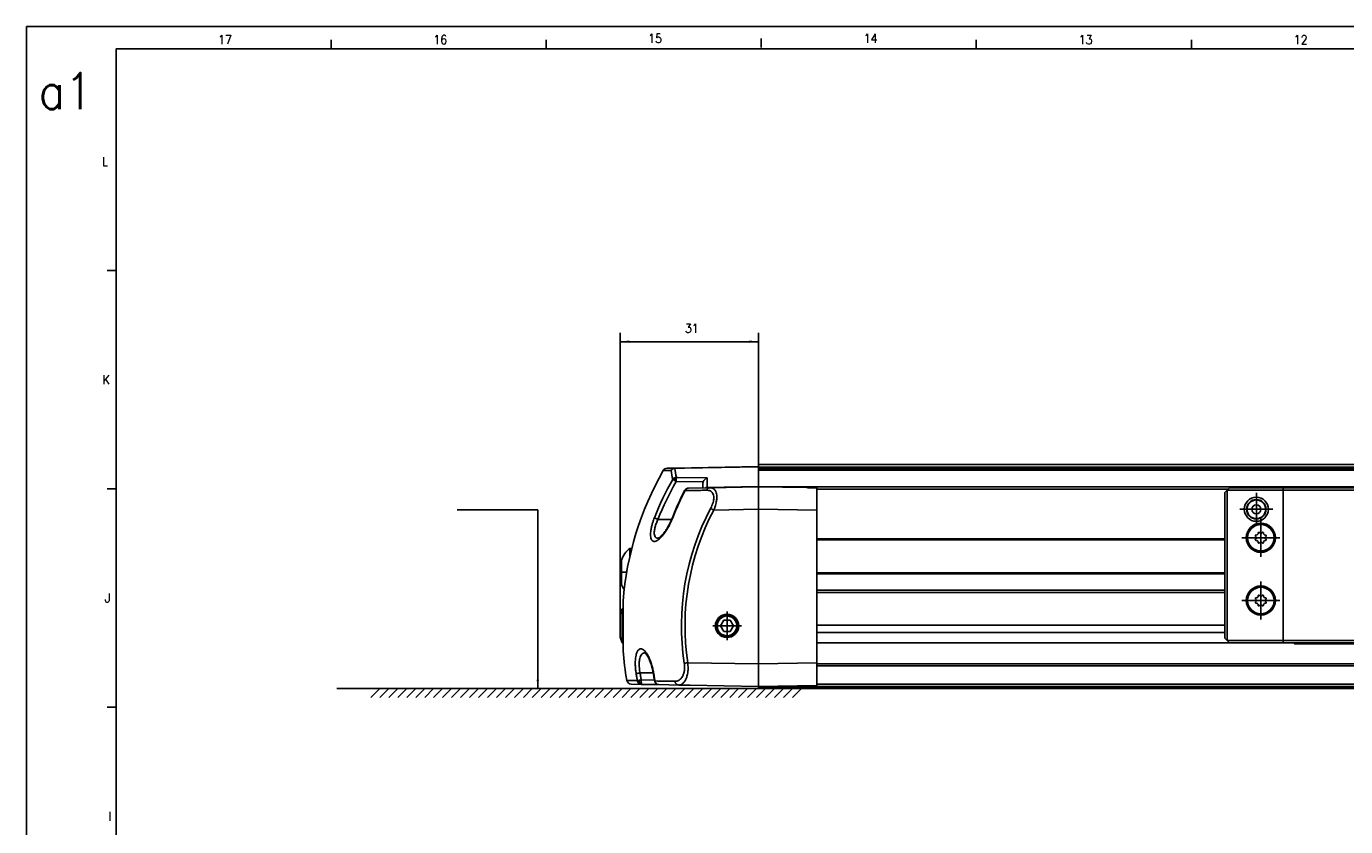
# Model space of a CAD drawing. Header units: millimetres. Extents: x -235 to 3416, y -109 to 485.
# Tile 9 of 36: x -235 to 59, y 306 to 485. Entities that reach past the tile are written whole.
import ezdxf

# ---------------------------------------------------------------- set-up
doc = ezdxf.new("R2010")
doc.units = ezdxf.units.MM
doc.linetypes.add('DOT_CENTER', pattern=[14, 12, -1, 0, -1])
doc.layers.add('1', color=7, linetype='Continuous')
doc.styles.add('CONVERTER_11', font='txt.shx', dxfattribs={"width": 0.9})
doc.dimstyles.new('ME10_DIM_13', dxfattribs={"dimtxt": 2, "dimasz": 2, "dimexe": 2, "dimexo": 0, "dimgap": 2, "dimtad": 1, "dimdsep": 46, "dimtxsty": 'CONVERTER_11', "dimsah": 1, "dimcen": 0.09, "dimclrd": 2, "dimclre": 2, "dimclrt": 2, "dimadec": 0, "dimazin": 0, "dimtfac": 1, "dimtdec": 4, "dimtix": 1, "dimtmove": 0, "dimatfit": 3, "dimfxl": 1, "dimtolj": 1, "dimtzin": 0, "dimarcsym": 0})
doc.dimstyles.get("Standard").update_dxf_attribs({"dimtxt": 0.18, "dimasz": 0.18, "dimexe": 0.18, "dimexo": 0.0625, "dimgap": 0.09, "dimtad": 0, "dimtih": 1, "dimtoh": 1, "dimdec": 4, "dimzin": 0, "dimdsep": 46, "dimtxsty": 'Standard', "dimcen": 0.09, "dimadec": 0, "dimazin": 0, "dimtfac": 1, "dimtdec": 4, "dimtofl": 0, "dimtmove": 0, "dimatfit": 3, "dimfxl": 1, "dimtolj": 1, "dimtzin": 0, "dimarcsym": 0})

# ---------------------------------------------------------------- blocks, each defined once
blk = doc.blocks.new('CABEZA_Li__24', base_point=(32.01, 347.1))
at = {"color": 7, "linetype": 'Continuous'}
for p, q in [((32.01, 380.85), (32.51, 381.35)), ((32.01, 348.35), (32.01, 380.85)), ((32.51, 381.35), (33.01, 381.85)), ((32.51, 381.35), (32.51, 347.85)), ((45.01, 381.35), (32.51, 381.35)), ((33.01, 381.85), (45.01, 381.85)), ((45.01, 381.35), (45.01, 381.85)), ((45.01, 381.85), (47.26, 381.85)), ((109.01, 381.35), (45.01, 381.35)), ((45.01, 347.85), (45.01, 381.35)), ((47.51, 382.1), (47.26, 381.85)), ((47.26, 381.85), (66.76, 381.85)), ((53.95, 382.1), (47.51, 382.1)), ((60.07, 382.1), (53.95, 382.1)), ((66.51, 382.1), (60.07, 382.1)), ((66.76, 381.85), (66.51, 382.1)), ((66.76, 381.85), (87.26, 381.85)), ((87.51, 382.1), (87.26, 381.85)), ((87.26, 381.85), (106.76, 381.85)), ((93.95, 382.1), (87.51, 382.1)), ((100.07, 382.1), (93.95, 382.1)), ((106.51, 382.1), (100.07, 382.1)), ((106.76, 381.85), (106.51, 382.1)), ((106.76, 381.85), (109.01, 381.85)), ((109.01, 381.85), (109.01, 381.35)), ((109.01, 381.85), (125.01, 381.85)), ((109.01, 381.35), (125.51, 381.35)), ((109.01, 347.85), (109.01, 381.35)), ((125.01, 381.85), (125.51, 381.35)), ((125.51, 372.04), (125.51, 381.35)), ((126.01, 380.85), (125.51, 381.35)), ((126.01, 380.85), (126.01, 372.54)), ((113.72, 373.61), (113.77, 373.52)), ((114.24, 373.52), (114.29, 373.61)), ((38.94, 370.99), (38.85, 371.04)), ((38.99, 371.36), (39.08, 371.34)), ((39.42, 371.67), (39.4, 371.77)), ((39.72, 371.91), (39.77, 371.82)), ((40.24, 371.82), (40.3, 371.91)), ((40.62, 371.77), (40.6, 371.67)), ((40.93, 371.34), (41.03, 371.36)), ((41.16, 371.04), (41.07, 370.99)), ((112.94, 372.69), (112.85, 372.74)), ((112.85, 372.16), (112.94, 372.22)), ((112.99, 373.06), (113.08, 373.04)), ((113.08, 371.86), (112.99, 371.84)), ((113.42, 373.37), (113.39, 373.47)), ((113.39, 371.43), (113.42, 371.53)), ((113.77, 371.38), (113.72, 371.3)), ((114.29, 371.3), (114.24, 371.38)), ((114.62, 373.47), (114.59, 373.37)), ((114.59, 371.53), (114.62, 371.43)), ((114.93, 373.04), (115.02, 373.06)), ((115.02, 371.84), (114.93, 371.86)), ((115.16, 372.74), (115.07, 372.69)), ((115.07, 372.22), (115.16, 372.16)), ((126.01, 372.54), (125.51, 372.04)), ((125.51, 372.04), (135.25, 372.04)), ((126.01, 372.54), (135.75, 372.54)), ((135.75, 372.54), (135.25, 372.04)), ((135.25, 355.27), (135.25, 372.04)), ((135.75, 354.77), (135.75, 372.54)), ((38.85, 370.46), (38.94, 370.52)), ((39.08, 370.16), (38.99, 370.14)), ((39.4, 369.73), (39.42, 369.83)), ((39.77, 369.68), (39.72, 369.6)), ((40.3, 369.6), (40.24, 369.68)), ((40.6, 369.83), (40.62, 369.73)), ((41.03, 370.14), (40.93, 370.16)), ((41.07, 370.52), (41.16, 370.46)), ((112.99, 359.06), (113.08, 359.04)), ((113.42, 359.37), (113.39, 359.47)), ((113.72, 359.61), (113.77, 359.52)), ((114.24, 359.52), (114.29, 359.61)), ((114.62, 359.47), (114.59, 359.37)), ((114.93, 359.04), (115.02, 359.06)), ((38.94, 356.99), (38.85, 357.04)), ((38.85, 356.46), (38.94, 356.52)), ((38.99, 357.36), (39.08, 357.34)), ((39.08, 356.16), (38.99, 356.14)), ((39.42, 357.67), (39.39, 357.77)), ((39.72, 357.91), (39.77, 357.82)), ((40.24, 357.82), (40.29, 357.91)), ((40.62, 357.77), (40.59, 357.67)), ((40.93, 357.34), (41.02, 357.36)), ((41.02, 356.14), (40.93, 356.16)), ((41.16, 357.04), (41.07, 356.99)), ((41.07, 356.52), (41.16, 356.46)), ((112.94, 358.69), (112.85, 358.74)), ((112.85, 358.16), (112.94, 358.22)), ((113.08, 357.86), (112.99, 357.84)), ((113.39, 357.43), (113.42, 357.53)), ((113.77, 357.38), (113.72, 357.3)), ((114.29, 357.3), (114.24, 357.38)), ((114.59, 357.53), (114.62, 357.43)), ((115.02, 357.84), (114.93, 357.86)), ((115.16, 358.74), (115.07, 358.69)), ((115.07, 358.22), (115.16, 358.16)), ((39.39, 355.73), (39.42, 355.83)), ((39.77, 355.68), (39.72, 355.6)), ((40.29, 355.6), (40.24, 355.68)), ((40.59, 355.83), (40.62, 355.73)), ((121.51, 347.85), (121.51, 355.27)), ((135.25, 355.27), (121.51, 355.27)), ((121.51, 355.27), (122.01, 354.77)), ((122.01, 354.77), (135.75, 354.77)), ((122.01, 348.6), (122.01, 354.77)), ((135.75, 354.77), (135.25, 355.27)), ((32.51, 347.85), (32.01, 348.35)), ((32.51, 347.85), (33.01, 347.35)), ((45.01, 347.85), (32.51, 347.85)), ((33.01, 347.35), (45.01, 347.35)), ((45.01, 347.85), (45.01, 347.35)), ((45.01, 347.85), (109.01, 347.85)), ((47.26, 347.35), (45.01, 347.35)), ((47.26, 347.35), (47.51, 347.1)), ((66.76, 347.35), (47.26, 347.35)), ((47.51, 347.1), (66.51, 347.1)), ((66.51, 347.1), (66.76, 347.35)), ((87.26, 347.35), (66.76, 347.35)), ((106.76, 347.35), (87.26, 347.35)), ((87.26, 347.35), (87.51, 347.1)), ((87.51, 347.1), (106.51, 347.1)), ((106.76, 347.35), (106.51, 347.1)), ((109.01, 347.35), (106.76, 347.35)), ((121.51, 347.85), (109.01, 347.85)), ((109.01, 347.85), (109.01, 347.35)), ((121.01, 347.35), (109.01, 347.35)), ((121.51, 347.85), (121.01, 347.35)), ((121.51, 347.85), (122.01, 348.35)), ((122.01, 348.35), (122.01, 348.6))]:
    blk.add_line(p, q, dxfattribs=at)
for centre, radius in [((39.01, 377.1), 2.68), ((39.01, 377.1), 2.17), ((39.01, 377.1), 2.08), ((39.01, 377.1), 1), ((40.01, 370.75), 3.25), ((40.01, 370.75), 3), ((40.01, 370.75), 2.95), ((114.01, 372.45), 3.25), ((114.01, 372.45), 3), ((114.01, 372.45), 2.95), ((40.01, 356.75), 3.25), ((40.01, 356.75), 3), ((40.01, 356.75), 2.95), ((114.01, 358.45), 3.25), ((114.01, 358.45), 3), ((114.01, 358.45), 2.95), ((115.01, 352.1), 2.67), ((115.01, 352.1), 2.17), ((115.01, 352.1), 2.07), ((115.01, 352.1), 1)]:
    blk.add_circle(centre, radius, dxfattribs=at)
for centre, radius, start, end in [((113.54, 373.5), 0.15, 113.8206, 192.5), ((114.01, 372.45), 1.3, 111.1794, 113.8206), ((113.59, 373.53), 0.15, 90, 111.1794), ((113.59, 373.53), 0.15, 32.5, 90), ((113.83, 373.56), 0.07, 212.5, 279.0478), ((114.18, 373.56), 0.07, 260.9522, 327.5), ((114.42, 373.53), 0.15, 68.8206, 147.5), ((114.01, 372.45), 1.3, 66.1794, 68.8206), ((114.47, 373.5), 0.15, 45, 66.1794), ((114.47, 373.5), 0.15, 347.5, 45), ((38.93, 371.17), 0.15, 158.8206, 237.5), ((40.01, 370.75), 1.3, 156.1794, 158.8206), ((38.95, 371.22), 0.15, 135, 156.1794), ((38.95, 371.22), 0.15, 77.5, 135), ((38.9, 370.93), 0.07, 0, 57.5), ((38.9, 370.58), 0.07, 302.5, 0), ((40.01, 370.75), 1.05, 170.9522, 189.0478), ((39.1, 371.41), 0.07, 257.5, 324.0478), ((40.01, 370.75), 1.05, 125.9522, 144.0478), ((39.54, 371.8), 0.15, 113.8206, 192.5), ((39.35, 371.66), 0.07, 305.9522, 0), ((40.01, 370.75), 1.3, 111.1794, 113.8206), ((39.59, 371.83), 0.15, 90, 111.1794), ((39.59, 371.83), 0.15, 32.5, 90), ((39.83, 371.86), 0.07, 212.5, 279.0478), ((40.01, 370.75), 1.05, 80.9522, 99.0478), ((40.18, 371.86), 0.07, 260.9522, 327.5), ((40.42, 371.83), 0.15, 68.8206, 147.5), ((40.01, 370.75), 1.3, 66.1794, 68.8206), ((40.47, 371.8), 0.15, 45, 66.1794), ((40.47, 371.8), 0.15, 347.5, 45), ((40.66, 371.66), 0.07, 180, 234.0478), ((40.01, 370.75), 1.05, 35.9522, 54.0478), ((40.91, 371.41), 0.07, 215.9522, 282.5), ((41.06, 371.22), 0.15, 23.8206, 102.5), ((41.11, 370.93), 0.07, 122.5, 180), ((40.01, 370.75), 1.05, 350.9522, 9.0478), ((41.11, 370.58), 0.07, 180, 237.5), ((41.08, 371.17), 0.15, 302.5, 0), ((40.01, 370.75), 1.3, 21.1794, 23.8206), ((41.08, 371.17), 0.15, 0, 21.1794), ((112.93, 372.87), 0.15, 158.8206, 237.5), ((112.93, 372.04), 0.15, 122.5, 180), ((112.93, 372.04), 0.15, 180, 201.1794), ((114.01, 372.45), 1.3, 156.1794, 158.8206), ((114.01, 372.45), 1.3, 201.1794, 203.8206), ((112.95, 372.92), 0.15, 135, 156.1794), ((112.95, 371.99), 0.15, 203.8206, 282.5), ((112.95, 372.92), 0.15, 77.5, 135), ((112.9, 372.63), 0.07, 0, 57.5), ((112.9, 372.28), 0.07, 302.5, 0), ((114.01, 372.45), 1.05, 170.9522, 189.0478), ((113.1, 373.11), 0.07, 257.5, 324.0478), ((113.1, 371.8), 0.07, 35.9522, 102.5), ((114.01, 372.45), 1.05, 125.9522, 144.0478), ((114.01, 372.45), 1.05, 215.9522, 234.0478), ((113.35, 373.36), 0.07, 305.9522, 0), ((113.35, 371.55), 0.07, 360, 54.0478), ((113.54, 371.4), 0.15, 167.5, 225), ((113.54, 371.4), 0.15, 225, 246.1794), ((114.01, 372.45), 1.3, 246.1794, 248.8206), ((113.59, 371.38), 0.15, 248.8206, 327.5), ((113.83, 371.35), 0.07, 80.9522, 147.5), ((114.01, 372.45), 1.05, 80.9522, 99.0478), ((114.01, 372.45), 1.05, 260.9522, 279.0478), ((114.18, 371.35), 0.07, 32.5, 99.0478), ((114.42, 371.38), 0.15, 212.5, 270), ((114.42, 371.38), 0.15, 270, 291.1794), ((114.01, 372.45), 1.3, 291.1794, 293.8206), ((114.47, 371.4), 0.15, 293.8206, 12.5), ((114.66, 373.36), 0.07, 180, 234.0478), ((114.66, 371.55), 0.07, 125.9522, 180), ((114.01, 372.45), 1.05, 35.9522, 54.0478), ((114.01, 372.45), 1.05, 305.9522, 324.0478), ((114.91, 373.11), 0.07, 215.9522, 282.5), ((114.91, 371.8), 0.07, 77.5, 144.0478), ((115.06, 372.92), 0.15, 23.8206, 102.5), ((115.06, 371.99), 0.15, 257.5, 315), ((115.11, 372.63), 0.07, 122.5, 180), ((114.01, 372.45), 1.05, 350.9522, 9.0478), ((115.11, 372.28), 0.07, 180, 237.5), ((115.08, 372.87), 0.15, 302.5, 0), ((115.08, 372.04), 0.15, 338.8206, 57.5), ((115.06, 371.99), 0.15, 315, 336.1794), ((114.01, 372.45), 1.3, 21.1794, 23.8206), ((114.01, 372.45), 1.3, 336.1794, 338.8206), ((115.08, 372.87), 0.15, 0, 21.1794), ((38.93, 370.34), 0.15, 122.5, 180), ((38.93, 370.34), 0.15, 180, 201.1794), ((40.01, 370.75), 1.3, 201.1794, 203.8206), ((38.95, 370.29), 0.15, 203.8206, 282.5), ((39.1, 370.1), 0.07, 35.9522, 102.5), ((40.01, 370.75), 1.05, 215.9522, 234.0478), ((39.35, 369.85), 0.07, 360, 54.0478), ((39.54, 369.7), 0.15, 167.5, 225), ((39.54, 369.7), 0.15, 225, 246.1794), ((40.01, 370.75), 1.3, 246.1794, 248.8206), ((39.59, 369.68), 0.15, 248.8206, 327.5), ((39.83, 369.65), 0.07, 80.9522, 147.5), ((40.01, 370.75), 1.05, 260.9522, 279.0478), ((40.18, 369.65), 0.07, 32.5, 99.0478), ((40.42, 369.68), 0.15, 212.5, 270), ((40.42, 369.68), 0.15, 270, 291.1794), ((40.01, 370.75), 1.3, 291.1794, 293.8206), ((40.47, 369.7), 0.15, 293.8206, 12.5), ((40.66, 369.85), 0.07, 125.9522, 180), ((40.01, 370.75), 1.05, 305.9522, 324.0478), ((40.91, 370.1), 0.07, 77.5, 144.0478), ((41.06, 370.29), 0.15, 257.5, 315), ((41.08, 370.34), 0.15, 338.8206, 57.5), ((41.06, 370.29), 0.15, 315, 336.1794), ((40.01, 370.75), 1.3, 336.1794, 338.8206), ((112.93, 358.87), 0.15, 158.8206, 237.5), ((114.01, 358.45), 1.3, 156.1794, 158.8206), ((112.95, 358.92), 0.15, 135, 156.1794), ((112.95, 358.92), 0.15, 77.5, 135), ((113.1, 359.11), 0.07, 257.5, 324.0478), ((114.01, 358.45), 1.05, 125.9522, 144.0478), ((113.54, 359.5), 0.15, 113.8206, 192.5), ((113.35, 359.36), 0.07, 305.9522, 0), ((114.01, 358.45), 1.3, 111.1794, 113.8206), ((113.59, 359.53), 0.15, 90, 111.1794), ((113.59, 359.53), 0.15, 32.5, 90), ((113.83, 359.56), 0.07, 212.5, 279.0478), ((114.01, 358.45), 1.05, 80.9522, 99.0478), ((114.18, 359.56), 0.07, 260.9522, 327.5), ((114.42, 359.53), 0.15, 68.8206, 147.5), ((114.01, 358.45), 1.3, 66.1794, 68.8206), ((114.47, 359.5), 0.15, 45, 66.1794), ((114.47, 359.5), 0.15, 347.5, 45), ((114.66, 359.36), 0.07, 180, 234.0478), ((114.01, 358.45), 1.05, 35.9522, 54.0478), ((114.91, 359.11), 0.07, 215.9522, 282.5), ((115.06, 358.92), 0.15, 23.8206, 102.5), ((115.08, 358.87), 0.15, 302.5, 0), ((114.01, 358.45), 1.3, 21.1794, 23.8206), ((115.08, 358.87), 0.15, 0, 21.1794), ((38.93, 357.17), 0.15, 158.8206, 237.5), ((38.93, 356.34), 0.15, 122.5, 180), ((38.93, 356.34), 0.15, 180, 201.1794), ((40.01, 356.75), 1.3, 156.1794, 158.8206), ((40.01, 356.75), 1.3, 201.1794, 203.8206), ((38.95, 357.22), 0.15, 135, 156.1794), ((38.95, 356.29), 0.15, 203.8206, 282.5), ((38.95, 357.22), 0.15, 77.5, 135), ((38.9, 356.93), 0.07, 0, 57.5), ((38.9, 356.58), 0.07, 302.5, 0), ((40.01, 356.75), 1.05, 170.9522, 189.0478), ((39.1, 357.41), 0.07, 257.5, 324.0478), ((39.1, 356.1), 0.07, 35.9522, 102.5), ((40.01, 356.75), 1.05, 125.9522, 144.0478), ((40.01, 356.75), 1.05, 215.9522, 234.0478), ((39.54, 357.8), 0.15, 113.8206, 192.5), ((39.35, 357.66), 0.07, 305.9522, 0), ((39.35, 355.85), 0.07, 360, 54.0478), ((40.01, 356.75), 1.3, 111.1794, 113.8206), ((39.59, 357.83), 0.15, 90, 111.1794), ((39.59, 357.83), 0.15, 32.5, 90), ((39.83, 357.86), 0.07, 212.5, 279.0478), ((40.01, 356.75), 1.05, 80.9522, 99.0478), ((40.18, 357.86), 0.07, 260.9522, 327.5), ((40.42, 357.83), 0.15, 68.8206, 147.5), ((40.01, 356.75), 1.3, 66.1794, 68.8206), ((40.47, 357.8), 0.15, 45, 66.1794), ((40.47, 357.8), 0.15, 347.5, 45), ((40.66, 357.66), 0.07, 180, 234.0478), ((40.66, 355.85), 0.07, 125.9522, 180), ((40.01, 356.75), 1.05, 35.9522, 54.0478), ((40.01, 356.75), 1.05, 305.9522, 324.0478), ((40.91, 357.41), 0.07, 215.9522, 282.5), ((40.91, 356.1), 0.07, 77.5, 144.0478), ((41.06, 357.22), 0.15, 23.8206, 102.5), ((41.06, 356.29), 0.15, 257.5, 315), ((41.11, 356.93), 0.07, 122.5, 180), ((40.01, 356.75), 1.05, 350.9522, 9.0478), ((41.11, 356.58), 0.07, 180, 237.5), ((41.08, 357.17), 0.15, 302.5, 0), ((41.08, 356.34), 0.15, 338.8206, 57.5), ((41.06, 356.29), 0.15, 315, 336.1794), ((40.01, 356.75), 1.3, 21.1794, 23.8206), ((40.01, 356.75), 1.3, 336.1794, 338.8206), ((41.08, 357.17), 0.15, 0, 21.1794), ((112.93, 358.04), 0.15, 122.5, 180), ((112.93, 358.04), 0.15, 180, 201.1794), ((114.01, 358.45), 1.3, 201.1794, 203.8206), ((112.95, 357.99), 0.15, 203.8206, 282.5), ((112.9, 358.63), 0.07, 0, 57.5), ((112.9, 358.28), 0.07, 302.5, 0), ((114.01, 358.45), 1.05, 170.9522, 189.0478), ((113.1, 357.8), 0.07, 35.9522, 102.5), ((114.01, 358.45), 1.05, 215.9522, 234.0478), ((113.35, 357.55), 0.07, 360, 54.0478), ((113.54, 357.4), 0.15, 167.5, 225), ((113.54, 357.4), 0.15, 225, 246.1794), ((114.01, 358.45), 1.3, 246.1794, 248.8206), ((113.59, 357.38), 0.15, 248.8206, 327.5), ((113.83, 357.35), 0.07, 80.9522, 147.5), ((114.01, 358.45), 1.05, 260.9522, 279.0478), ((114.18, 357.35), 0.07, 32.5, 99.0478), ((114.42, 357.38), 0.15, 212.5, 270), ((114.42, 357.38), 0.15, 270, 291.1794), ((114.01, 358.45), 1.3, 291.1794, 293.8206), ((114.47, 357.4), 0.15, 293.8206, 12.5), ((114.66, 357.55), 0.07, 125.9522, 180), ((114.01, 358.45), 1.05, 305.9522, 324.0478), ((114.91, 357.8), 0.07, 77.5, 144.0478), ((115.06, 357.99), 0.15, 257.5, 315), ((115.11, 358.63), 0.07, 122.5, 180), ((114.01, 358.45), 1.05, 350.9522, 9.0478), ((115.11, 358.28), 0.07, 180, 237.5), ((115.08, 358.04), 0.15, 338.8206, 57.5), ((115.06, 357.99), 0.15, 315, 336.1794), ((114.01, 358.45), 1.3, 336.1794, 338.8206), ((39.54, 355.7), 0.15, 167.5, 225), ((39.54, 355.7), 0.15, 225, 246.1794), ((40.01, 356.75), 1.3, 246.1794, 248.8206), ((39.59, 355.68), 0.15, 248.8206, 327.5), ((39.83, 355.65), 0.07, 80.9522, 147.5), ((40.01, 356.75), 1.05, 260.9522, 279.0478), ((40.18, 355.65), 0.07, 32.5, 99.0478), ((40.42, 355.68), 0.15, 212.5, 270), ((40.42, 355.68), 0.15, 270, 291.1794), ((40.01, 356.75), 1.3, 291.1794, 293.8206), ((40.47, 355.7), 0.15, 293.8206, 12.5)]:
    blk.add_arc(centre, radius, start, end, dxfattribs=at)
for points in [[(38.97, 370.92), (38.97, 370.92), (38.97, 370.92), (38.97, 370.93), (38.97, 370.93)], [(38.97, 370.58), (38.97, 370.58), (38.97, 370.58), (38.97, 370.59), (38.97, 370.59)], [(39.42, 371.66), (39.42, 371.66), (39.42, 371.67), (39.42, 371.67), (39.42, 371.67)], [(40.6, 371.67), (40.6, 371.67), (40.59, 371.67), (40.59, 371.66), (40.59, 371.66)], [(41.04, 370.93), (41.04, 370.93), (41.04, 370.92), (41.04, 370.92), (41.04, 370.92)], [(41.04, 370.59), (41.04, 370.59), (41.04, 370.58), (41.04, 370.58), (41.04, 370.58)], [(112.97, 372.62), (112.97, 372.62), (112.97, 372.62), (112.97, 372.63), (112.97, 372.63)], [(112.97, 372.28), (112.97, 372.28), (112.97, 372.28), (112.97, 372.29), (112.97, 372.29)], [(113.42, 373.36), (113.42, 373.36), (113.42, 373.37), (113.42, 373.37), (113.42, 373.37)], [(113.42, 371.53), (113.42, 371.53), (113.42, 371.54), (113.42, 371.54), (113.42, 371.55)], [(114.59, 373.37), (114.59, 373.37), (114.59, 373.37), (114.59, 373.36), (114.59, 373.36)], [(114.59, 371.55), (114.59, 371.54), (114.59, 371.54), (114.59, 371.53), (114.59, 371.53)], [(115.04, 372.63), (115.04, 372.63), (115.04, 372.62), (115.04, 372.62), (115.04, 372.62)], [(115.04, 372.29), (115.04, 372.29), (115.04, 372.28), (115.04, 372.28), (115.04, 372.28)], [(39.42, 369.83), (39.42, 369.83), (39.42, 369.84), (39.42, 369.84), (39.42, 369.85)], [(40.59, 369.85), (40.59, 369.84), (40.59, 369.84), (40.6, 369.83), (40.6, 369.83)], [(113.42, 359.36), (113.42, 359.36), (113.42, 359.37), (113.42, 359.37), (113.42, 359.37)], [(114.59, 359.37), (114.59, 359.37), (114.59, 359.37), (114.59, 359.36), (114.59, 359.36)], [(38.97, 356.92), (38.97, 356.92), (38.97, 356.92), (38.97, 356.93), (38.97, 356.93)], [(38.97, 356.58), (38.97, 356.58), (38.97, 356.58), (38.97, 356.59), (38.97, 356.59)], [(39.42, 357.66), (39.42, 357.66), (39.42, 357.67), (39.42, 357.67), (39.42, 357.67)], [(40.59, 357.67), (40.59, 357.67), (40.59, 357.67), (40.59, 357.66), (40.59, 357.66)], [(41.04, 356.93), (41.04, 356.93), (41.04, 356.92), (41.04, 356.92), (41.04, 356.92)], [(41.04, 356.59), (41.04, 356.59), (41.04, 356.58), (41.04, 356.58), (41.04, 356.58)], [(112.97, 358.62), (112.97, 358.62), (112.97, 358.62), (112.97, 358.63), (112.97, 358.63)], [(112.97, 358.28), (112.97, 358.28), (112.97, 358.28), (112.97, 358.29), (112.97, 358.29)], [(113.42, 357.53), (113.42, 357.53), (113.42, 357.54), (113.42, 357.54), (113.42, 357.55)], [(114.59, 357.55), (114.59, 357.54), (114.59, 357.54), (114.59, 357.53), (114.59, 357.53)], [(115.04, 358.63), (115.04, 358.63), (115.04, 358.62), (115.04, 358.62), (115.04, 358.62)], [(115.04, 358.29), (115.04, 358.29), (115.04, 358.28), (115.04, 358.28), (115.04, 358.28)], [(39.42, 355.83), (39.42, 355.83), (39.42, 355.84), (39.42, 355.84), (39.42, 355.85)], [(40.59, 355.85), (40.59, 355.84), (40.59, 355.84), (40.59, 355.83), (40.59, 355.83)]]:
    blk.add_open_spline(points, degree=3, dxfattribs=at)
at = {"layer": '1', "color": 2, "linetype": 'DOT_CENTER'}
for p, q in [((39.01, 380.78), (39.01, 373.42)), ((42.68, 377.1), (35.33, 377.1)), ((114.01, 376.7), (114.01, 368.2)), ((40.01, 375), (40.01, 366.5)), ((44.26, 370.75), (35.76, 370.75)), ((118.26, 372.45), (109.76, 372.45)), ((114.01, 362.7), (114.01, 354.2)), ((40.01, 361), (40.01, 352.5)), ((44.26, 356.75), (35.76, 356.75)), ((118.26, 358.45), (109.76, 358.45)), ((115.01, 355.78), (115.01, 348.43)), ((118.68, 352.1), (111.33, 352.1))]:
    blk.add_line(p, q, dxfattribs=at)
blk = doc.blocks.new('Perfil_Li-22_M__26', base_point=(-102.8, 337.1))
at = {"color": 7, "linetype": 'Continuous'}
for p, q in [((-91.44, 385.77), (-93.22, 385.74)), ((-90.61, 386.28), (-92.37, 386.25)), ((-90.61, 386.28), (-71.99, 386.6)), ((-88.45, 386.25), (-90.61, 386.21)), ((-71.99, 386.53), (-88.45, 386.25)), ((-71.99, 387.1), (316.84, 387.1)), ((-71.99, 387.1), (-71.99, 387.09)), ((-71.99, 387.09), (316.85, 387.09)), ((-71.99, 386.6), (-71.99, 387.09)), ((-71.99, 386.53), (-71.99, 386.6)), ((-71.99, 386.48), (-71.99, 386.53)), ((317.25, 386.48), (-71.99, 386.48)), ((-71.99, 386.48), (-71.99, 386.16)), ((-71.99, 386.16), (-71.99, 385.83)), ((-71.99, 386.16), (317.47, 386.16)), ((-47.44, 385.83), (-71.99, 385.83)), ((-71.99, 382.17), (-71.99, 385.83)), ((-47.16, 385.83), (-47.44, 385.83)), ((-46.97, 385.83), (-47.16, 385.83)), ((-45.21, 385.83), (-46.97, 385.83)), ((-44.99, 385.83), (-45.21, 385.83)), ((317.69, 385.83), (-44.99, 385.83)), ((-90.63, 383.88), (-90.72, 384.09)), ((-90.3, 383.86), (-90.32, 383.29)), ((-84.33, 383.2), (-90.32, 383.29)), ((-83.41, 384.12), (-90.25, 384.22)), ((-84.39, 381.89), (-84.39, 382.83)), ((-83.41, 381.97), (-83.41, 384.12)), ((-83.41, 381.91), (-87.56, 381.83)), ((-83.41, 381.97), (-71.99, 382.17)), ((-82.82, 381.91), (-83.41, 381.91)), ((-82.82, 381.91), (-71.99, 382.1)), ((-71.99, 382.12), (-71.99, 382.17)), ((316.85, 382.12), (-71.99, 382.12)), ((-71.99, 382.1), (-71.99, 382.12)), ((-61.26, 381.92), (-71.99, 382.1)), ((-71.99, 382.1), (-71.99, 380.35)), ((-71.99, 382.1), (47.51, 382.1)), ((-58.99, 376.88), (-58.99, 381.88)), ((-58.99, 381.6), (32.76, 381.6)), ((53.95, 382.1), (47.51, 382.1)), ((60.07, 382.1), (53.95, 382.1)), ((-81.95, 376.93), (-71.99, 377.1)), ((-71.99, 377.1), (-71.99, 379.1)), ((-71.99, 347.32), (-71.99, 377.1)), ((-58.99, 376.88), (-71.99, 377.1)), ((-58.99, 342.83), (-58.99, 376.88)), ((-91.33, 374.85), (-94.38, 374.85)), ((-100.64, 368.36), (-100.64, 366.65)), ((-100.64, 368.36), (-100.23, 368.36)), ((-58.99, 370.54), (32.01, 370.54)), ((-58.99, 370.29), (32.01, 370.29)), ((-102.54, 365.75), (-102.54, 363.11)), ((-102.54, 363.11), (-102.54, 360.46)), ((-102.54, 363.11), (-101.35, 363.11)), ((-58.99, 362.92), (32.01, 362.92)), ((-58.99, 362.67), (32.01, 362.67)), ((32.01, 359.04), (-58.99, 359.04)), ((-102.17, 356.63), (-102.17, 345.56)), ((-58.99, 358.54), (32.01, 358.54)), ((-102.8, 353.65), (-102.4, 354.9)), ((-102.8, 353.65), (-102.8, 348.55)), ((-102.17, 354.9), (-102.4, 354.9)), ((-102.4, 354.9), (-102.4, 347.3)), ((-78.99, 353.3), (-78.99, 353.5)), ((-81.41, 351.15), (-81.59, 351.15)), ((-80.44, 351.1), (-79.71, 352.35)), ((-79.71, 349.85), (-80.44, 351.1)), ((-79.71, 352.35), (-78.27, 352.35)), ((-78.27, 352.35), (-77.55, 351.1)), ((-77.55, 351.1), (-78.27, 349.85)), ((-76.62, 351.06), (-76.39, 351.05)), ((32.01, 351.27), (-58.99, 351.27)), ((-102.8, 348.55), (-102.4, 347.3)), ((-102.17, 347.3), (-102.4, 347.3)), ((-78.27, 349.85), (-79.71, 349.85)), ((-78.99, 348.9), (-78.99, 348.71)), ((-71.99, 347.31), (-71.99, 347.32)), ((-71.99, 342.61), (-71.99, 347.31)), ((-58.99, 349.61), (32.01, 349.61)), ((-58.99, 347.32), (-17.99, 347.32)), ((-58.99, 347.31), (47.3, 347.31)), ((-58.99, 347.29), (47.32, 347.29)), ((-87.74, 342.88), (-71.99, 342.61)), ((-58.99, 342.83), (-71.99, 342.61)), ((-71.99, 339.67), (-71.99, 342.61)), ((-58.99, 337.83), (-58.99, 342.83)), ((-58.99, 342.61), (318.51, 342.61)), ((318.22, 342.17), (-58.99, 342.17)), ((-101.33, 338.92), (-98.97, 338.88)), ((-95.45, 340.6), (-98.38, 340.6)), ((-98.11, 339.06), (-95.17, 339.01)), ((-71.99, 338.4), (-71.99, 339.67)), ((-71.99, 337.6), (-71.99, 338.4)), ((-100.36, 338.1), (-98.04, 338.06)), ((-94.17, 337.99), (-98.04, 338.06)), ((-94.17, 337.99), (-89.77, 337.91)), ((-89.77, 337.91), (-87.27, 337.87)), ((-87.27, 337.87), (-71.99, 337.6)), ((-58.99, 337.83), (-71.99, 337.6)), ((-71.99, 337.35), (-71.99, 337.6)), ((-52.01, 337.6), (-71.99, 337.6)), ((318.01, 337.35), (-71.99, 337.35)), ((-71.99, 337.35), (-71.99, 337.1)), ((-52.51, 337.1), (-71.99, 337.1)), ((317.51, 338.1), (-58.99, 338.1)), ((-52.51, 337.1), (2.71, 337.1)), ((-52.01, 337.6), (-49.29, 337.6)), ((2.71, 337.6), (-49.29, 337.6)), ((2.71, 337.6), (10.71, 337.6)), ((10.71, 337.1), (2.71, 337.1)), ((56.71, 337.6), (10.71, 337.6)), ((10.71, 337.1), (56.71, 337.1)), ((56.71, 337.6), (317.84, 337.6)), ((61.71, 337.1), (56.71, 337.1))]:
    blk.add_line(p, q, dxfattribs=at)
for centre, radius, start, end in [((-32.39, 351.1), 70, 150.3365, 175.4654), ((-92.35, 385.25), 1, 91, 150.3365), ((-90.59, 385.31), 0.967, 91.37, 151.4594), ((-83.47, 386.16), 7.98, 182.8077, 197.5496), ((-82.75, 386.6), 7.87, 182.8078, 197.5497), ((-34.19, 351.14), 65.58, 150.1696, 158.4767), ((-34.25, 351.14), 64.64, 150.1696, 158.4767), ((-90.22, 383.19), 1.03, 119.3524, 146.3927), ((-89.39, 383), 1.52, 144.8241, 157.7711), ((-90.19, 383.15), 1.07, 93.2871, 119.5551), ((-90.6, 382.11), 1.78, 80.354, 91.1136), ((-83.27, 382.83), 1.12, 160.9006, 180.0894), ((-82.92, 382.71), 1.49, 109.1452, 160.7392), ((-30.01, 351.17), 65.73, 152.7312, 158.5365), ((-30.08, 351.22), 65.55, 152.7206, 158.543), ((-87.45, 380.9), 0.967, 126.3931, 157.6926), ((-87.52, 380.77), 1.07, 91.8578, 120.4381), ((-87.54, 381.02), 0.812, 91.4175, 126.3458), ((-33.12, 351.1), 56.04, 152.1304, 188.5612), ((-33.12, 351.1), 55.24, 152.124, 188.566), ((-97.6, 364.14), 5.2, 125.8445, 161.9549), ((-97.6, 362.07), 5.2, 198.0451, 213.7119), ((-78.99, 351.1), 2.6, 0.0043, 178.8719), ((-79.01, 351.1), 2.4, 89.5043, 178.86), ((-78.99, 351.1), 2.2, 90.0876, 269.9124), ((-79.01, 351.1), 2.4, 358.8683, 89.4952), ((-78.99, 351.1), 2.2, 269.9124, 90.0876), ((-78.99, 351.1), 2.6, 178.8719, 358.8534), ((-79.01, 351.1), 2.4, 178.8527, 270.5031), ((-79.01, 351.1), 2.4, 270.4977, 358.8648), ((-78.99, 351.1), 2.6, 358.8534, 0.0043), ((-32.39, 351.1), 70, 184.5346, 190.0163), ((-100.34, 339.1), 1, 190.0163, 269), ((-97.98, 339.05), 1.01, 189.4526, 228.3298), ((-97.25, 339.06), 1.41, 184.5531, 205.3339), ((-98.02, 339), 0.947, 228.3719, 268.848), ((-98, 339.65), 1.3, 246.2861, 265.8942), ((-89.98, 338.86), 8.13, 178.5836, 183.5642), ((-94.03, 338.97), 1.03, 188.6905, 226.2894), ((-94.15, 338.85), 0.861, 226.305, 268.5293), ((-87.19, 338.05), 0.2, 246.4096, 270)]:
    blk.add_arc(centre, radius, start, end, dxfattribs=at)
for points, knots in [([(-91.44, 385.77), (-91.33, 385.89), (-91.1, 386.14), (-90.78, 386.19), (-90.61, 386.21)], [0, 0, 0, 0, 0.4743073, 0.9610264, 0.9610264, 0.9610264, 0.9610264]), ([(-90.61, 386.21), (-90.61, 386.22), (-90.61, 386.24), (-90.61, 386.26), (-90.61, 386.27), (-90.61, 386.28), (-90.61, 386.28)], [0, 0, 0, 0, 0.02750511, 0.05083751, 0.06584479, 0.06798869, 0.06798869, 0.06798869, 0.06798869]), ([(-90.8, 383.58), (-90.82, 383.6), (-90.88, 383.63), (-90.96, 383.68), (-91.03, 383.73), (-91.06, 383.75), (-91.07, 383.76)], [0, 0, 0, 0, 0.0870746, 0.2067879, 0.2893447, 0.3304255, 0.3304255, 0.3304255, 0.3304255]), ([(-90.32, 383.29), (-90.36, 383.31), (-90.44, 383.36), (-90.57, 383.44), (-90.69, 383.51), (-90.76, 383.56), (-90.8, 383.58)], [0, 0, 0, 0, 0.1248283, 0.2872251, 0.4383827, 0.553919, 0.553919, 0.553919, 0.553919]), ([(-90.25, 384.22), (-90.26, 384.17), (-90.28, 384.05), (-90.29, 383.93), (-90.3, 383.86)], [0, 0, 0, 0, 0.1507765, 0.3704379, 0.3704379, 0.3704379, 0.3704379]), ([(-88.43, 381.28), (-88.42, 381.31), (-88.37, 381.4), (-88.27, 381.52), (-88.17, 381.62), (-88.09, 381.67), (-88.06, 381.68)], [0, 0, 0, 0, 0.1094208, 0.2816318, 0.4638721, 0.5525966, 0.5525966, 0.5525966, 0.5525966]), ([(-88.34, 381.26), (-88.36, 381.27), (-88.39, 381.28), (-88.42, 381.28), (-88.43, 381.28)], [0, 0, 0, 0, 0.05424002, 0.09550665, 0.09550665, 0.09550665, 0.09550665]), ([(-83.53, 381.35), (-83.97, 381.34), (-84.82, 381.32), (-86.05, 381.3), (-87.22, 381.28), (-87.97, 381.27), (-88.34, 381.26)], [0, 0, 0, 0, 1.304019, 2.540254, 3.709232, 4.80703, 4.80703, 4.80703, 4.80703]), ([(-88.06, 381.68), (-88.06, 381.69), (-88.06, 381.69), (-88.05, 381.69), (-88.04, 381.68), (-88.02, 381.68), (-88.02, 381.67)], [0, 0, 0, 0, 0.00519583, 0.01039166, 0.02989258, 0.04767342, 0.04767342, 0.04767342, 0.04767342]), ([(-83.79, 381.9), (-83.73, 381.92), (-83.6, 381.96), (-83.48, 381.97), (-83.41, 381.97)], [0, 0, 0, 0, 0.1887599, 0.3840445, 0.3840445, 0.3840445, 0.3840445]), ([(-83.53, 381.35), (-83.52, 381.39), (-83.48, 381.46), (-83.42, 381.57), (-83.34, 381.67), (-83.24, 381.76), (-83.14, 381.83), (-83.04, 381.88), (-82.93, 381.91), (-82.85, 381.91), (-82.82, 381.91)], [0, 0, 0, 0, 0.1282606, 0.2570017, 0.3845062, 0.5093069, 0.630359, 0.7471349, 0.8595499, 0.9678504, 0.9678504, 0.9678504, 0.9678504]), ([(-83.53, 381.35), (-83.39, 381.34), (-83.02, 381.33), (-82.53, 381.1), (-82.18, 380.7), (-81.98, 380.22), (-81.93, 379.68), (-81.98, 379.13), (-82.09, 378.66), (-82.25, 378.17), (-82.43, 377.72), (-82.59, 377.42), (-82.66, 377.29)], [0, 0, 0, 0, 0.444415, 1.09646, 1.538795, 2.018282, 2.645859, 3.145208, 3.659212, 4.093411, 4.683478, 5.114012, 5.114012, 5.114012, 5.114012]), ([(-83.41, 381.97), (-83.41, 381.96), (-83.41, 381.95), (-83.41, 381.93), (-83.41, 381.91), (-83.41, 381.91), (-83.41, 381.91)], [0, 0, 0, 0, 0.02753676, 0.05087094, 0.06083643, 0.06226007, 0.06226007, 0.06226007, 0.06226007]), ([(-82.82, 381.91), (-82.63, 381.9), (-82.28, 381.87), (-81.79, 381.56), (-81.48, 381.09), (-81.31, 380.52), (-81.25, 379.95), (-81.28, 379.41), (-81.34, 378.95), (-81.43, 378.48), (-81.56, 377.98), (-81.71, 377.51), (-81.84, 377.18), (-81.92, 377), (-81.95, 376.93)], [0, 0, 0, 0, 0.557902, 1.038427, 1.695137, 2.182737, 2.826955, 3.392814, 3.795041, 4.225071, 4.844713, 5.325432, 5.703981, 5.920086, 5.920086, 5.920086, 5.920086]), ([(-71.99, 380.35), (-71.99, 380.15), (-71.99, 379.74), (-71.99, 379.32), (-71.99, 379.1)], [0, 0, 0, 0, 0.595733, 1.25, 1.25, 1.25, 1.25]), ([(-58.99, 381.88), (-59.18, 381.88), (-59.56, 381.89), (-60.13, 381.9), (-60.7, 381.91), (-61.07, 381.91), (-61.26, 381.92)], [0, 0, 0, 0, 0.563535, 1.134872, 1.706275, 2.269744, 2.269744, 2.269744, 2.269744]), ([(-81.95, 376.93), (-81.98, 376.95), (-82.05, 376.98), (-82.15, 377.03), (-82.24, 377.08), (-82.34, 377.13), (-82.43, 377.18), (-82.51, 377.22), (-82.59, 377.26), (-82.63, 377.28), (-82.66, 377.29)], [0, 0, 0, 0, 0.1124673, 0.2255075, 0.3368028, 0.443977, 0.5447561, 0.6371432, 0.7204681, 0.7983461, 0.7983461, 0.7983461, 0.7983461]), ([(-91.09, 375.2), (-91.27, 374.77), (-91.64, 373.88), (-92.3, 372.7), (-92.94, 371.75), (-93.44, 371.13), (-93.9, 370.64), (-94.38, 370.23), (-94.96, 369.91), (-95.51, 369.93), (-95.78, 370.21), (-95.92, 370.52), (-96.02, 370.92), (-96.05, 371.38), (-96.03, 371.9), (-95.96, 372.49), (-95.82, 373.23), (-95.61, 374), (-95.4, 374.65), (-95.25, 375.03), (-95.19, 375.2)], [0, 0, 0, 0, 1.381653, 2.89323, 4.046911, 4.835195, 5.26101, 6.066001, 6.736448, 7.185881, 7.610706, 7.821415, 8.214536, 8.834332, 9.185473, 9.778205, 10.615752, 11.447826, 12.155384, 12.679698, 12.679698, 12.679698, 12.679698]), ([(-94.33, 370.66), (-94.49, 370.66), (-94.74, 370.68), (-95.06, 370.98), (-95.19, 371.37), (-95.23, 371.85), (-95.19, 372.45), (-95.07, 373.03), (-94.9, 373.59), (-94.75, 374.02), (-94.57, 374.45), (-94.44, 374.73), (-94.38, 374.85)], [0, 0, 0, 0, 0.441302, 0.744596, 1.236133, 1.669988, 2.165017, 3.042212, 3.434028, 3.920974, 4.427618, 4.835113, 4.835113, 4.835113, 4.835113]), ([(-94.38, 374.85), (-94.55, 374.92), (-94.82, 375.03), (-95.09, 375.15), (-95.19, 375.2)], [0, 0, 0, 0, 0.5520908, 0.8802054, 0.8802054, 0.8802054, 0.8802054]), ([(-94.33, 370.66), (-94.32, 370.66), (-94.29, 370.67), (-94.22, 370.71), (-94.11, 370.77), (-93.96, 370.88), (-93.79, 371.03), (-93.6, 371.21), (-93.43, 371.39), (-93.28, 371.56), (-93.15, 371.72), (-93, 371.91), (-92.83, 372.13), (-92.64, 372.41), (-92.45, 372.71), (-92.26, 373.02), (-92.09, 373.3), (-91.95, 373.55), (-91.79, 373.87), (-91.59, 374.26), (-91.37, 374.74), (-91.24, 375.06), (-91.18, 375.22)], [0, 0, 0, 0, 0.033648, 0.109687, 0.232834, 0.414671, 0.644762, 0.915856, 1.220737, 1.391537, 1.594521, 1.832981, 2.110305, 2.429959, 2.828562, 3.194286, 3.522692, 3.809182, 4.049031, 4.597229, 5.125114, 5.632948, 5.632948, 5.632948, 5.632948]), ([(-91.18, 375.22), (-91.17, 375.22), (-91.14, 375.21), (-91.11, 375.2), (-91.09, 375.2)], [0, 0, 0, 0, 0.04024043, 0.09479538, 0.09479538, 0.09479538, 0.09479538]), ([(-17.99, 347.32), (-10.74, 347.32), (3.76, 347.32), (21.9, 347.32), (36.4, 347.32), (43.66, 347.32), (47.29, 347.32)], [0, 0, 0, 0, 21.75625, 43.5125, 54.39729, 65.28208, 65.28208, 65.28208, 65.28208]), ([(-95.34, 340.45), (-95.34, 340.48), (-95.35, 340.54), (-95.39, 340.76), (-95.45, 341.1), (-95.59, 341.73), (-95.81, 342.51), (-96.09, 343.33), (-96.37, 344), (-96.64, 344.52), (-96.91, 344.97), (-97.19, 345.34), (-97.46, 345.63), (-97.73, 345.84), (-98, 345.97), (-98.26, 346), (-98.49, 345.94), (-98.7, 345.79), (-98.89, 345.58), (-99.04, 345.3), (-99.18, 344.95), (-99.3, 344.47), (-99.4, 343.85), (-99.45, 343.11), (-99.44, 342.32), (-99.39, 341.5), (-99.32, 340.93), (-99.27, 340.62), (-99.26, 340.57), (-99.26, 340.51), (-99.25, 340.47), (-99.25, 340.45)], [0, 0, 0, 0, 0.090267, 0.18057, 0.656569, 1.128651, 2.138561, 3.082649, 3.724942, 4.310559, 4.837486, 5.304606, 5.697122, 6.031523, 6.316804, 6.570072, 6.795609, 7.038126, 7.318585, 7.636142, 8.005931, 8.431223, 9.111768, 9.884464, 10.665077, 11.487096, 12.334597, 12.3818, 12.428981, 12.49262, 12.55629, 12.55629, 12.55629, 12.55629]), ([(-97.35, 345.07), (-97.45, 345.06), (-97.68, 345.03), (-98.03, 344.77), (-98.28, 344.35), (-98.44, 343.84), (-98.56, 343.18), (-98.59, 342.45), (-98.54, 341.54), (-98.44, 340.96), (-98.38, 340.6)], [0, 0, 0, 0, 0.291329, 0.695634, 1.256057, 1.740932, 2.295048, 3.238728, 3.939084, 5.01737, 5.01737, 5.01737, 5.01737]), ([(-95.42, 340.44), (-95.43, 340.51), (-95.46, 340.65), (-95.5, 340.9), (-95.56, 341.19), (-95.64, 341.52), (-95.73, 341.88), (-95.81, 342.17), (-95.89, 342.4), (-95.94, 342.57), (-96.01, 342.78), (-96.09, 343.01), (-96.19, 343.26), (-96.3, 343.52), (-96.41, 343.75), (-96.51, 343.96), (-96.61, 344.14), (-96.73, 344.35), (-96.87, 344.57), (-97.02, 344.76), (-97.14, 344.9), (-97.24, 344.99), (-97.3, 345.04), (-97.34, 345.06), (-97.35, 345.07)], [0, 0, 0, 0, 0.197076, 0.447653, 0.74557, 1.084766, 1.459304, 1.863399, 2.000334, 2.180854, 2.398315, 2.64614, 2.917833, 3.207011, 3.50744, 3.677638, 3.893956, 4.141649, 4.406431, 4.674797, 4.847766, 4.976819, 5.060767, 5.097256, 5.097256, 5.097256, 5.097256]), ([(-90.58, 338.74), (-90.45, 338.74), (-90.14, 338.76), (-89.64, 338.98), (-89.22, 339.35), (-88.89, 339.84), (-88.65, 340.41), (-88.51, 341.01), (-88.46, 341.53), (-88.45, 341.91), (-88.47, 342.31), (-88.51, 342.59), (-88.53, 342.76)], [0, 0, 0, 0, 0.38883, 0.942992, 1.597926, 2.045267, 2.698064, 3.446222, 3.881452, 4.252274, 4.595821, 5.093646, 5.093646, 5.093646, 5.093646]), ([(-89.77, 337.91), (-89.62, 337.93), (-89.3, 337.95), (-88.81, 338.25), (-88.43, 338.69), (-88.12, 339.26), (-87.87, 339.96), (-87.72, 340.78), (-87.65, 341.79), (-87.71, 342.47), (-87.74, 342.88)], [0, 0, 0, 0, 0.455798, 0.950368, 1.66699, 2.190625, 2.876005, 3.88588, 4.68482, 5.912068, 5.912068, 5.912068, 5.912068]), ([(-88.53, 342.76), (-88.51, 342.76), (-88.45, 342.77), (-88.37, 342.78), (-88.28, 342.79), (-88.18, 342.81), (-88.07, 342.83), (-87.96, 342.84), (-87.85, 342.86), (-87.78, 342.87), (-87.74, 342.88)], [0, 0, 0, 0, 0.0787098, 0.1623326, 0.2549948, 0.3561166, 0.4636836, 0.5754021, 0.6888765, 0.8017723, 0.8017723, 0.8017723, 0.8017723]), ([(-99.25, 340.45), (-99.23, 340.45), (-99.19, 340.46), (-99.12, 340.48), (-99.03, 340.49), (-98.92, 340.51), (-98.8, 340.53), (-98.67, 340.55), (-98.53, 340.58), (-98.43, 340.59), (-98.38, 340.6)], [0, 0, 0, 0, 0.061052, 0.1221001, 0.2137617, 0.323099, 0.4653906, 0.5842469, 0.7095143, 0.8811583, 0.8811583, 0.8811583, 0.8811583]), ([(-99.25, 340.45), (-99.22, 340.32), (-99.18, 340.06), (-99.11, 339.67), (-99.04, 339.27), (-98.99, 339.01), (-98.97, 338.88)], [0, 0, 0, 0, 0.397852, 0.7957, 1.19382, 1.591939, 1.591939, 1.591939, 1.591939]), ([(-98.97, 338.88), (-98.95, 338.89), (-98.91, 338.89), (-98.85, 338.91), (-98.76, 338.93), (-98.69, 338.94), (-98.65, 338.95)], [0, 0, 0, 0, 0.0520761, 0.1181371, 0.2121057, 0.3229132, 0.3229132, 0.3229132, 0.3229132]), ([(-98.65, 338.95), (-98.6, 338.96), (-98.52, 338.98), (-98.37, 339), (-98.24, 339.03), (-98.15, 339.05), (-98.11, 339.06)], [0, 0, 0, 0, 0.1543428, 0.2680665, 0.4330966, 0.5584957, 0.5584957, 0.5584957, 0.5584957]), ([(-98.52, 338.46), (-98.53, 338.45), (-98.56, 338.41), (-98.59, 338.36), (-98.63, 338.32), (-98.64, 338.3), (-98.65, 338.3)], [0, 0, 0, 0, 0.0440305, 0.131375, 0.1754684, 0.2029057, 0.2029057, 0.2029057, 0.2029057]), ([(-98.38, 340.6), (-98.36, 340.47), (-98.31, 340.22), (-98.25, 339.83), (-98.18, 339.44), (-98.13, 339.19), (-98.11, 339.06)], [0, 0, 0, 0, 0.392169, 0.784333, 1.176766, 1.569197, 1.569197, 1.569197, 1.569197]), ([(-98.09, 338.35), (-98.09, 338.3), (-98.08, 338.21), (-98.07, 338.11), (-98.04, 338.07), (-98.04, 338.06)], [0, 0, 0, 0, 0.1600222, 0.2613614, 0.3023473, 0.3023473, 0.3023473, 0.3023473]), ([(-95.34, 340.45), (-95.35, 340.45), (-95.38, 340.44), (-95.41, 340.44), (-95.42, 340.44)], [0, 0, 0, 0, 0.05109651, 0.08829075, 0.08829075, 0.08829075, 0.08829075]), ([(-95.14, 338.81), (-95.16, 338.95), (-95.21, 339.22), (-95.29, 339.67), (-95.36, 340.08), (-95.41, 340.35), (-95.42, 340.44)], [0, 0, 0, 0, 0.414337, 0.828675, 1.371407, 1.657364, 1.657364, 1.657364, 1.657364]), ([(-95.34, 340.45), (-95.29, 340.18), (-95.2, 339.63), (-95.1, 339.09), (-95.05, 338.81)], [0, 0, 0, 0, 0.830749, 1.661498, 1.661498, 1.661498, 1.661498]), ([(-94.8, 338.22), (-94.84, 338.26), (-94.92, 338.35), (-95.02, 338.49), (-95.1, 338.65), (-95.12, 338.76), (-95.14, 338.81)], [0, 0, 0, 0, 0.1783385, 0.351174, 0.5256149, 0.6904847, 0.6904847, 0.6904847, 0.6904847]), ([(-95.14, 338.81), (-95.12, 338.81), (-95.09, 338.81), (-95.06, 338.81), (-95.05, 338.81)], [0, 0, 0, 0, 0.03761424, 0.08884477, 0.08884477, 0.08884477, 0.08884477]), ([(-95.05, 338.81), (-94.35, 338.8), (-92.86, 338.78), (-91.37, 338.75), (-90.58, 338.74)], [0, 0, 0, 0, 2.092954, 4.464507, 4.464507, 4.464507, 4.464507]), ([(-94.8, 338.22), (-94.79, 338.22), (-94.79, 338.22), (-94.78, 338.21), (-94.76, 338.22), (-94.75, 338.23), (-94.74, 338.23)], [0, 0, 0, 0, 0.00619153, 0.01238307, 0.03554317, 0.0567593, 0.0567593, 0.0567593, 0.0567593]), ([(-94.17, 337.99), (-94.21, 337.99), (-94.33, 338), (-94.5, 338.04), (-94.67, 338.12), (-94.76, 338.19), (-94.8, 338.22)], [0, 0, 0, 0, 0.1317546, 0.3423147, 0.5257382, 0.6805417, 0.6805417, 0.6805417, 0.6805417]), ([(-89.77, 337.91), (-89.82, 337.92), (-89.91, 337.92), (-90.05, 337.97), (-90.18, 338.04), (-90.31, 338.15), (-90.41, 338.28), (-90.49, 338.42), (-90.55, 338.58), (-90.57, 338.68), (-90.58, 338.74)], [0, 0, 0, 0, 0.138021, 0.283681, 0.436946, 0.596988, 0.762011, 0.929226, 1.095258, 1.256754, 1.256754, 1.256754, 1.256754])]:
    blk.add_open_spline(points, degree=3, knots=knots, dxfattribs=at)
at = {"layer": '1', "color": 2, "linetype": 'DOT_CENTER'}
for p, q in [((-78.99, 354.3), (-78.99, 347.9)), ((-75.79, 351.1), (-82.19, 351.1))]:
    blk.add_line(p, q, dxfattribs=at)
blk = doc.blocks.new('Li-22-M__27', base_point=(-102.8, 337.1))
for name, p in [('Perfil_Li-22_M__26', (-102.8, 337.1)), ('CABEZA_Li__24', (32.01, 347.1))]:
    blk.add_blockref(name, p)
blk = doc.blocks.new('*D55')
at = {"layer": '1', "color": 2, "linetype": 'Continuous'}
for p, q in [((-102.8, 353.65), (-102.8, 416.47)), ((-71.99, 387.1), (-71.99, 416.47)), ((-102.8, 414.47), (-71.99, 414.47))]:
    blk.add_line(p, q, dxfattribs=at)
at = {"layer": '1', "color": 2}
for points in [[(-100.8, 414.74), (-100.8, 414.21), (-102.8, 414.47)], [(-73.99, 414.21), (-73.99, 414.74), (-71.99, 414.47)]]:
    blk.add_solid(points, dxfattribs=at)
at = {"layer": '1', "color": 2, "insert": (-88.39, 416.47), "char_height": 2, "attachment_point": 7, "rotation": 0.0001, "line_spacing_factor": 0.60024, "style": 'CONVERTER_11'}
blk.add_mtext('31', dxfattribs=at)
blk = doc.blocks.new('Marco_a1', base_point=(184.81, 187.78))
at = {"layer": '1', "color": 2, "linetype": 'Continuous'}
for p, q in [((-235.19, 484.78), (-235.19, -109.22)), ((604.81, 484.78), (-235.19, 484.78)), ((-167.24, 481.78), (-167.24, 479.78)), ((-119.3, 481.78), (-119.3, 479.78)), ((-71.36, 482.06), (-71.36, 480.06)), ((-23.42, 481.78), (-23.42, 479.78)), ((24.52, 481.78), (24.52, 479.78)), ((-215.19, 430.31), (-217.19, 430.31)), ((-215.19, 381.65), (-217.19, 381.65)), ((-215.19, 332.98), (-217.19, 332.98))]:
    blk.add_line(p, q, dxfattribs=at)
at = {"layer": '1', "color": 7, "linetype": 'Continuous'}
for p, q in [((-215.19, 479.78), (-215.19, -104.22)), ((599.81, 479.78), (-215.19, 479.78))]:
    blk.add_line(p, q, dxfattribs=at)
at = {"layer": '1', "color": 2, "char_height": 2, "attachment_point": 4, "line_spacing_factor": 1.20048, "style": 'CONVERTER_11'}
for s, insert in [('17', (-192.46, 481.8)), ('16', (-144.46, 481.8)), ('15', (-96.58, 482.08)), ('14', (-48.52, 482.14)), ('13', (-0.6, 481.8)), ('12', (47.35, 481.8)), ('L', (-218.3, 454.65)), ('K', (-218.22, 405.98)), ('J', (-217.69, 357.31)), ('I', (-216.92, 308.65))]:
    blk.add_mtext(s, dxfattribs=dict(at, insert=insert))
at = {"layer": '1', "color": 6, "insert": (-232.45, 470.35), "char_height": 8, "attachment_point": 4, "line_spacing_factor": 1.20048, "style": 'CONVERTER_11'}
blk.add_mtext('a1', dxfattribs=at)
blk = doc.blocks.new('Top', base_point=(184.81, 187.78))
blk.add_blockref('Marco_a1', (184.81, 187.78))
blk = doc.blocks.new('_dummy_frame__41', base_point=(-235.19, -174.57))
blk.add_blockref('Top', (184.81, 187.78))
blk = doc.blocks.new('_dummy_frame__42', base_point=(-346.5, -309.51))
at = {"layer": '1'}
blk.add_blockref('_dummy_frame__41', (-235.19, -174.57), dxfattribs=at)
blk = doc.blocks.new('E', base_point=(268.58, 362.101))
at = {"layer": '1', "color": 7, "linetype": 'Continuous'}
for p, q in [((-71.993, 337.103), (-165.993, 337.103)), ((-158.397, 335.103), (-156.397, 337.103)), ((-154.397, 337.103), (-156.397, 335.103)), ((-154.395, 335.103), (-152.395, 337.103)), ((-150.395, 337.103), (-152.395, 335.103)), ((-150.395, 335.103), (-148.395, 337.103)), ((-146.395, 337.103), (-148.395, 335.103)), ((-146.395, 335.103), (-144.395, 337.103)), ((-142.395, 337.103), (-144.395, 335.103)), ((-142.395, 335.103), (-140.395, 337.103)), ((-138.395, 337.103), (-140.395, 335.103)), ((-138.395, 335.103), (-136.395, 337.103)), ((-134.395, 337.103), (-136.395, 335.103)), ((-134.395, 335.103), (-132.395, 337.103)), ((-130.395, 337.103), (-132.395, 335.103)), ((-130.395, 335.103), (-128.395, 337.103)), ((-126.395, 337.103), (-128.395, 335.103)), ((-126.395, 335.103), (-124.395, 337.103)), ((-122.395, 337.103), (-124.395, 335.103)), ((-122.395, 335.103), (-120.395, 337.103)), ((-118.395, 337.103), (-120.395, 335.103)), ((-118.395, 335.103), (-116.395, 337.103)), ((-114.395, 337.103), (-116.395, 335.103)), ((-114.395, 335.103), (-112.395, 337.103)), ((-110.395, 337.103), (-112.395, 335.103)), ((-110.401, 335.103), (-108.401, 337.103)), ((-106.401, 337.103), (-108.401, 335.103)), ((-106.399, 335.103), (-104.399, 337.103)), ((-102.399, 337.103), (-104.399, 335.103)), ((-102.399, 335.103), (-100.399, 337.103)), ((-98.399, 337.103), (-100.399, 335.103)), ((-98.399, 335.103), (-96.399, 337.103)), ((-94.399, 337.103), (-96.399, 335.103)), ((-94.399, 335.103), (-92.399, 337.103)), ((-90.399, 337.103), (-92.399, 335.103)), ((-90.399, 335.103), (-88.399, 337.103)), ((-86.399, 337.103), (-88.399, 335.103)), ((-86.399, 335.103), (-84.399, 337.103)), ((-82.399, 337.103), (-84.399, 335.103)), ((-82.399, 335.103), (-80.399, 337.103)), ((-78.399, 337.103), (-80.399, 335.103)), ((-78.399, 335.103), (-76.399, 337.103)), ((-74.399, 337.103), (-76.399, 335.103)), ((-74.399, 335.103), (-72.399, 337.103)), ((-70.399, 337.103), (-72.399, 335.103)), ((-70.399, 335.103), (-68.399, 337.103)), ((-66.399, 337.103), (-68.399, 335.103)), ((-66.399, 335.103), (-64.399, 337.103)), ((-62.399, 337.103), (-64.399, 335.103))]:
    blk.add_line(p, q, dxfattribs=at)
at = {"layer": '1', "color": 2}
blk.add_solid([(-121.439, 339.103), (-120.912, 339.103), (-121.175, 337.103)], dxfattribs=at)
blk.add_blockref('Li-22-M__27', (-102.798, 337.1))
at = {"layer": '1'}
dim = blk.add_linear_dim(base=(-102.798, 414.473), p1=(-71.993, 387.103), p2=(-102.798, 353.649), text='31', dimstyle='ME10_DIM_13', dxfattribs=at)
dim.commit()
dim.dimension.update_dxf_attribs({"geometry": '*D55', "text_midpoint": (-87.193, 417.473), "text_rotation": 0.00014})
at = {"layer": '1', "color": 2, "linetype": 'Continuous', "has_arrowhead": 0}
blk.add_leader([(-121.175, 337.103), (-121.175, 376.949), (-139.175, 376.949)], dimstyle='Standard', dxfattribs=at)

msp = doc.modelspace()

# ---------------------------------------------------------------- block references
msp.add_blockref('E', (268.58, 362.1))
at = {"layer": '1'}
msp.add_blockref('_dummy_frame__42', (-346.5, -309.51), dxfattribs=at)

doc.saveas('drawing.dxf')
